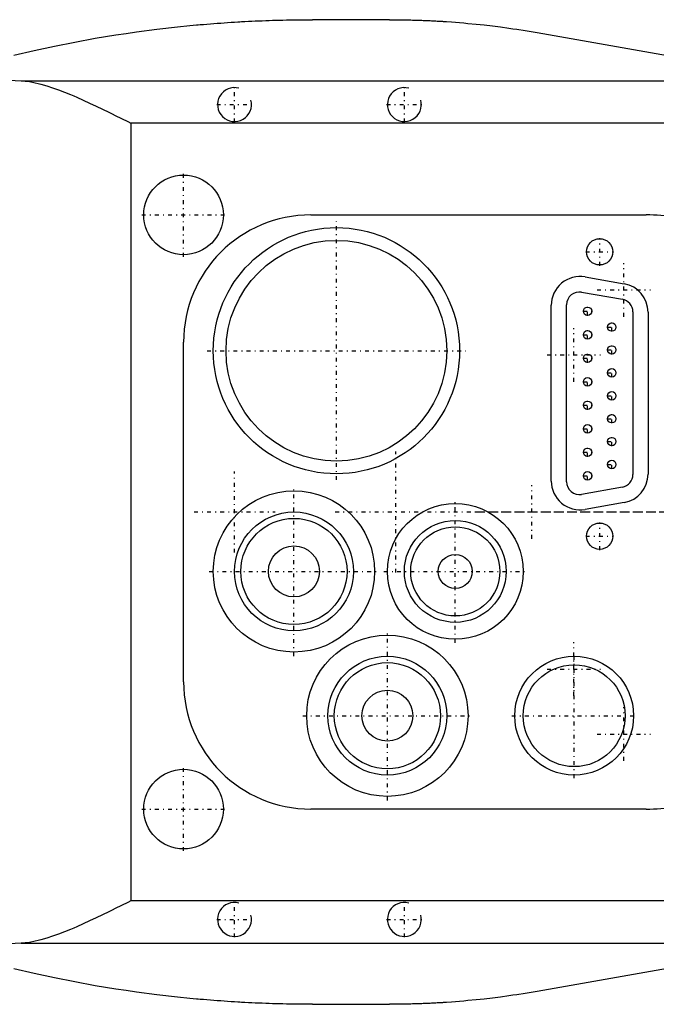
# Model space of a CAD drawing. Extents: x -342 to 171, y -70 to 70.
# Tile 2 of 5: x -267 to -192, y -58 to 58. Entities that reach past the tile are written whole.
import ezdxf

# ---------------------------------------------------------------- set-up
doc = ezdxf.new("R2010")
doc.units = 0
doc.linetypes.add('CENTER', pattern=[1.5, 0.45, -0.5, 0.05, -0.5])
for name, color, linetype in [('AM_0', 7, 'CONTINUOUS'), ('AM_10', 7, 'CONTINUOUS'), ('AM_7', 7, 'CENTER')]:
    doc.layers.add(name, color=color, linetype=linetype)

msp = doc.modelspace()

# ---------------------------------------------------------------- linework, layer by layer
at = {"layer": 'AM_0', "color": 7, "linetype": 'CONTINUOUS'}
for p, q in [((-223.73, 58), (-232.83, 58)), ((-206.35, 56.48), (-139.87, 44.73)), ((-277.09, 51.32), (-267.14, 50.81)), ((-267.14, 50.81), (-174.27, 50.81)), ((-254.22, 45.81), (-254.22, -45.81)), ((-146.02, 45.81), (-254.22, 45.81)), ((-233, 35), (-193.53, 35)), ((-200.71, 27.7), (-196.11, 26.89)), ((-201.13, 25.89), (-196.33, 25.06)), ((-202.89, 3.55), (-202.89, 24.42)), ((-204.7, 3.65), (-204.7, 24.35)), ((-195.09, 23.59), (-195.09, 4.41)), ((-193.3, 23.54), (-193.3, 4.46)), ((-248, -20), (-248, 20)), ((-196.32, 2.94), (-201.12, 2.07)), ((-196.11, 1.11), (-200.71, 0.3)), ((-193.53, -35), (-233, -35)), ((-139.87, -44.73), (-206.35, -56.48)), ((-146.02, -45.81), (-254.22, -45.81)), ((-267.14, -50.81), (-277.09, -51.32)), ((-267.14, -50.81), (-174.27, -50.81)), ((-232.83, -58), (-223.73, -58))]:
    msp.add_line(p, q, dxfattribs=at)
for points in [[(-267.97, 53.83, 0), (-265.59, 54.38, 0), (-263.2, 54.89, 0), (-260.8, 55.37, 0), (-258.39, 55.81, 0), (-255.98, 56.2, 0), (-254.77, 56.39, 0), (-253.56, 56.56, 0), (-251.13, 56.88, 0), (-248.7, 57.16, 0), (-247.28, 57.3, 0), (-246.87, 57.34, 0), (-246.47, 57.38, 0), (-246.27, 57.4, 0), (-246.06, 57.42, 0), (-245.66, 57.45, 0), (-245.25, 57.48, 0), (-244.84, 57.52, 0), (-244.44, 57.55, 0), (-244.03, 57.58, 0), (-243.83, 57.6, 0), (-243.62, 57.61, 0), (-243.22, 57.64, 0), (-242.81, 57.67, 0), (-242.4, 57.69, 0), (-242, 57.72, 0), (-241.59, 57.74, 0), (-241.39, 57.76, 0), (-241.18, 57.77, 0), (-240.78, 57.79, 0), (-240.37, 57.81, 0), (-240.17, 57.82, 0), (-239.96, 57.83, 0), (-239.55, 57.85, 0), (-239.15, 57.87, 0), (-238.94, 57.88, 0), (-238.74, 57.88, 0), (-238.33, 57.9, 0), (-237.93, 57.91, 0), (-237.52, 57.93, 0), (-237.11, 57.94, 0), (-236.7, 57.95, 0), (-236.5, 57.96, 0), (-236.3, 57.96, 0), (-235.89, 57.97, 0), (-235.48, 57.98, 0), (-235.07, 57.98, 0), (-234.66, 57.99, 0), (-234.26, 57.99, 0), (-234.05, 58, 0), (-233.85, 58, 0), (-233.44, 58, 0), (-233.03, 58, 0), (-232.83, 58, 0)], [(-223.73, 58, 0), (-223.65, 58, 0), (-223.49, 58, 0), (-223.33, 58, 0), (-223.24, 58, 0), (-223.16, 58, 0), (-223, 58, 0), (-222.84, 58, 0), (-222.68, 57.99, 0), (-222.52, 57.99, 0), (-222.36, 57.99, 0), (-222.27, 57.99, 0), (-222.19, 57.99, 0), (-222.03, 57.99, 0), (-221.87, 57.98, 0), (-221.71, 57.98, 0), (-221.55, 57.98, 0), (-221.38, 57.97, 0), (-221.3, 57.97, 0), (-221.22, 57.97, 0), (-221.06, 57.96, 0), (-220.9, 57.96, 0), (-220.82, 57.96, 0), (-220.74, 57.96, 0), (-220.58, 57.95, 0), (-220.41, 57.94, 0), (-220.33, 57.94, 0), (-220.25, 57.94, 0), (-220.09, 57.93, 0), (-219.93, 57.93, 0), (-219.77, 57.92, 0), (-219.61, 57.91, 0), (-219.44, 57.91, 0), (-219.36, 57.9, 0), (-219.28, 57.9, 0), (-219.12, 57.89, 0), (-218.96, 57.89, 0), (-218.8, 57.88, 0), (-218.64, 57.87, 0), (-218.48, 57.86, 0), (-218.39, 57.86, 0), (-218.31, 57.85, 0), (-218.15, 57.84, 0), (-217.99, 57.83, 0), (-217.83, 57.83, 0), (-217.67, 57.82, 0), (-217.51, 57.81, 0), (-217.43, 57.8, 0), (-217.35, 57.8, 0), (-217.18, 57.79, 0), (-217.02, 57.77, 0), (-216.46, 57.73, 0), (-215.49, 57.66, 0), (-215.01, 57.62, 0), (-214.52, 57.57, 0), (-213.56, 57.48, 0), (-212.59, 57.38, 0), (-211.63, 57.26, 0), (-210.67, 57.14, 0), (-209.7, 57.01, 0), (-209.22, 56.94, 0), (-208.74, 56.87, 0), (-207.78, 56.72, 0), (-206.83, 56.56, 0), (-206.35, 56.48, 0)], [(-267.14, 50.81, 0), (-267.09, 50.8, 0), (-266.98, 50.8, 0), (-266.87, 50.79, 0), (-266.82, 50.79, 0), (-266.76, 50.78, 0), (-266.65, 50.77, 0), (-266.55, 50.76, 0), (-266.16, 50.7, 0), (-265.48, 50.57, 0), (-265.13, 50.49, 0), (-264.79, 50.41, 0), (-264.1, 50.21, 0), (-263.42, 49.99, 0), (-262.74, 49.74, 0), (-262.03, 49.47, 0), (-261.31, 49.18, 0), (-260.94, 49.02, 0), (-260.57, 48.86, 0), (-259.83, 48.53, 0), (-259.07, 48.18, 0), (-258.31, 47.83, 0), (-257.55, 47.46, 0), (-256.79, 47.09, 0), (-256.41, 46.91, 0), (-256.04, 46.72, 0), (-255.3, 46.35, 0), (-254.57, 45.99, 0), (-254.22, 45.81, 0)], [(-254.22, -45.81, 0), (-254.57, -45.99, 0), (-255.3, -46.35, 0), (-256.04, -46.72, 0), (-256.41, -46.91, 0), (-256.79, -47.09, 0), (-257.55, -47.46, 0), (-258.31, -47.83, 0), (-259.07, -48.18, 0), (-259.83, -48.53, 0), (-260.57, -48.86, 0), (-260.94, -49.02, 0), (-261.31, -49.18, 0), (-262.03, -49.47, 0), (-262.74, -49.74, 0), (-263.42, -49.99, 0), (-264.1, -50.21, 0), (-264.79, -50.41, 0), (-265.13, -50.49, 0), (-265.48, -50.57, 0), (-266.16, -50.7, 0), (-266.55, -50.76, 0), (-266.65, -50.77, 0), (-266.76, -50.78, 0), (-266.82, -50.79, 0), (-266.87, -50.79, 0), (-266.98, -50.8, 0), (-267.09, -50.8, 0), (-267.14, -50.81, 0)], [(-232.83, -58, 0), (-233.03, -58, 0), (-233.44, -58, 0), (-233.85, -58, 0), (-234.05, -58, 0), (-234.26, -57.99, 0), (-234.66, -57.99, 0), (-235.07, -57.98, 0), (-235.48, -57.98, 0), (-235.89, -57.97, 0), (-236.3, -57.96, 0), (-236.5, -57.96, 0), (-236.7, -57.95, 0), (-237.11, -57.94, 0), (-237.52, -57.93, 0), (-237.93, -57.91, 0), (-238.33, -57.9, 0), (-238.74, -57.88, 0), (-238.94, -57.88, 0), (-239.15, -57.87, 0), (-239.55, -57.85, 0), (-239.96, -57.83, 0), (-240.17, -57.82, 0), (-240.37, -57.81, 0), (-240.78, -57.79, 0), (-241.18, -57.77, 0), (-241.39, -57.76, 0), (-241.59, -57.74, 0), (-242, -57.72, 0), (-242.4, -57.69, 0), (-242.81, -57.67, 0), (-243.22, -57.64, 0), (-243.62, -57.61, 0), (-243.83, -57.6, 0), (-244.03, -57.58, 0), (-244.44, -57.55, 0), (-244.84, -57.52, 0), (-245.25, -57.48, 0), (-245.66, -57.45, 0), (-246.06, -57.42, 0), (-246.27, -57.4, 0), (-246.47, -57.38, 0), (-246.87, -57.34, 0), (-247.28, -57.3, 0), (-248.7, -57.16, 0), (-251.13, -56.88, 0), (-253.56, -56.56, 0), (-254.77, -56.39, 0), (-255.98, -56.2, 0), (-258.39, -55.81, 0), (-260.8, -55.37, 0), (-263.2, -54.89, 0), (-265.59, -54.38, 0), (-267.97, -53.83, 0)], [(-206.35, -56.48, 0), (-206.83, -56.56, 0), (-207.78, -56.72, 0), (-208.74, -56.87, 0), (-209.22, -56.94, 0), (-209.7, -57.01, 0), (-210.67, -57.14, 0), (-211.63, -57.26, 0), (-212.59, -57.38, 0), (-213.56, -57.48, 0), (-214.52, -57.57, 0), (-215.01, -57.62, 0), (-215.49, -57.66, 0), (-216.46, -57.73, 0), (-217.02, -57.77, 0), (-217.18, -57.79, 0), (-217.35, -57.8, 0), (-217.43, -57.8, 0), (-217.51, -57.81, 0), (-217.67, -57.82, 0), (-217.83, -57.83, 0), (-217.99, -57.83, 0), (-218.15, -57.84, 0), (-218.31, -57.85, 0), (-218.39, -57.86, 0), (-218.48, -57.86, 0), (-218.64, -57.87, 0), (-218.8, -57.88, 0), (-218.96, -57.89, 0), (-219.12, -57.89, 0), (-219.28, -57.9, 0), (-219.36, -57.9, 0), (-219.44, -57.91, 0), (-219.61, -57.91, 0), (-219.77, -57.92, 0), (-219.93, -57.93, 0), (-220.09, -57.93, 0), (-220.25, -57.94, 0), (-220.33, -57.94, 0), (-220.41, -57.94, 0), (-220.58, -57.95, 0), (-220.74, -57.96, 0), (-220.82, -57.96, 0), (-220.9, -57.96, 0), (-221.06, -57.96, 0), (-221.22, -57.97, 0), (-221.3, -57.97, 0), (-221.38, -57.97, 0), (-221.55, -57.98, 0), (-221.71, -57.98, 0), (-221.87, -57.98, 0), (-222.03, -57.99, 0), (-222.19, -57.99, 0), (-222.27, -57.99, 0), (-222.36, -57.99, 0), (-222.52, -57.99, 0), (-222.68, -57.99, 0), (-222.84, -58, 0), (-223, -58, 0), (-223.16, -58, 0), (-223.24, -58, 0), (-223.33, -58, 0), (-223.49, -58, 0), (-223.65, -58, 0), (-223.73, -58, 0)]]:
    msp.add_polyline3d(points, dxfattribs=at)
for centre, radius in [((-248, 35), 4.69), ((-230, 19), 14.5), ((-230, 19), 13), ((-199, 30.65), 1.55), ((-200.42, 23.65), 0.5), ((-197.58, 21.79), 0.5), ((-200.42, 20.88), 0.5), ((-200.42, 18.11), 0.5), ((-197.58, 19.09), 0.5), ((-197.58, 16.39), 0.5), ((-200.42, 15.34), 0.5), ((-197.58, 13.69), 0.5), ((-200.42, 12.57), 0.5), ((-197.58, 10.99), 0.5), ((-200.42, 9.8), 0.5), ((-197.58, 8.29), 0.5), ((-200.42, 7.03), 0.5), ((-197.58, 5.59), 0.5), ((-200.42, 4.26), 0.5), ((-235, -7), 9.5), ((-235, -7), 7), ((-216, -7), 8), ((-235, -7), 6.25), ((-216, -7), 6), ((-216, -7), 5.25), ((-199, -2.85), 1.55), ((-235, -7), 3), ((-216, -7), 2), ((-224, -24), 9.5), ((-224, -24), 7), ((-202, -24), 7), ((-224, -24), 6.25), ((-202, -24), 6), ((-224, -24), 3), ((-248, -35), 4.69)]:
    msp.add_circle(centre, radius, dxfattribs=at)
for centre, radius, start, end in [((-233, 20), 15, 90, 180), ((-193.53, 15), 20, 69.989, 90), ((-201.3, 24.35), 3.4, 80.0008, 180), ((-196.7, 23.54), 3.4, 0, 80.0008), ((-201.39, 24.42), 1.5, 80.1896, 180), ((-196.59, 23.59), 1.5, 0, 80.1896), ((-201.3, 3.65), 3.4, 180, 279.9992), ((-201.39, 3.55), 1.5, 180, 280.2733), ((-196.59, 4.41), 1.5, 280.2733, 0), ((-196.7, 4.46), 3.4, 279.9992, 0), ((-233, -20), 15, 180, 270), ((-193.53, -15), 20, 270, 290.011)]:
    msp.add_arc(centre, radius, start, end, dxfattribs=at)
at = {"layer": 'AM_10', "color": 7, "linetype": 'CONTINUOUS'}
for centre in [(-242, 48), (-222, 48), (-242, -48), (-222, -48)]:
    msp.add_arc(centre, 2, 75, 15, dxfattribs=at)
at = {"layer": 'AM_7', "color": 4, "linetype": 'CENTER'}
for p, q in [((-242, 45.9), (-242, 50.1)), ((-222, 45.9), (-222, 50.1)), ((-244.1, 48), (-239.9, 48)), ((-224.1, 48), (-219.9, 48)), ((-248, 30.08), (-248, 39.92)), ((-252.92, 35), (-243.08, 35)), ((-230, 3.77), (-230, 34.23)), ((-199, 29.02), (-199, 32.28)), ((-200.63, 30.65), (-197.37, 30.65)), ((-196.16, 23.01), (-196.16, 29.31)), ((-199.31, 26.16), (-193.01, 26.16)), ((-200.94, 23.65), (-199.9, 23.65)), ((-200.42, 23.12), (-200.42, 24.18)), ((-197.58, 21.27), (-197.58, 22.32)), ((-202.04, 15.35), (-202.04, 21.65)), ((-200.42, 20.36), (-200.42, 21.41)), ((-198.1, 21.79), (-197.06, 21.79)), ((-200.94, 20.88), (-199.9, 20.88)), ((-245.22, 19), (-214.78, 19)), ((-200.42, 17.59), (-200.42, 18.64)), ((-198.1, 19.09), (-197.06, 19.09)), ((-197.58, 18.57), (-197.58, 19.61)), ((-205.19, 18.5), (-198.89, 18.5)), ((-200.94, 18.11), (-199.9, 18.11)), ((-198.1, 16.39), (-197.06, 16.39)), ((-197.58, 15.87), (-197.58, 16.91)), ((-200.94, 15.34), (-199.9, 15.34)), ((-200.42, 14.81), (-200.42, 15.87)), ((-197.58, 13.16), (-197.58, 14.21)), ((-200.42, 12.04), (-200.42, 13.1)), ((-198.1, 13.69), (-197.06, 13.69)), ((-200.94, 12.57), (-199.9, 12.57)), ((-198.1, 10.99), (-197.06, 10.99)), ((-197.58, 10.46), (-197.58, 11.52)), ((-200.94, 9.8), (-199.9, 9.8)), ((-200.42, 9.28), (-200.42, 10.32)), ((-198.1, 8.29), (-197.06, 8.29)), ((-197.58, 7.77), (-197.58, 8.82)), ((-223, -7.14), (-223, 7.14)), ((-200.94, 7.03), (-199.9, 7.03)), ((-200.42, 6.51), (-200.42, 7.56)), ((-197.58, 5.07), (-197.58, 6.12)), ((-242, -4.77), (-242, 4.77)), ((-200.42, 3.74), (-200.42, 4.79)), ((-198.1, 5.59), (-197.06, 5.59)), ((-200.94, 4.26), (-199.9, 4.26)), ((-235, -16.98), (-235, 2.98)), ((-207, -3.15), (-207, 3.15)), ((-216, -15.4), (-216, 1.4)), ((-230.14, 0), (-123.8, 0)), ((-213.57, 0), (-126.42, 0)), ((-246.77, 0), (-237.23, 0)), ((-199, -4.48), (-199, -1.22)), ((-200.63, -2.85), (-197.37, -2.85)), ((-244.97, -7), (-225.03, -7)), ((-224.4, -7), (-207.6, -7)), ((-224, -33.98), (-224, -14.03)), ((-202.04, -21.65), (-202.04, -15.35)), ((-202, -31.35), (-202, -16.65)), ((-205.19, -18.5), (-198.89, -18.5)), ((-196.16, -29.31), (-196.16, -23.01)), ((-233.97, -24), (-214.03, -24)), ((-209.35, -24), (-194.65, -24)), ((-199.31, -26.16), (-193.01, -26.16)), ((-248, -39.92), (-248, -30.08)), ((-252.92, -35), (-243.08, -35)), ((-242, -50.1), (-242, -45.9)), ((-222, -50.1), (-222, -45.9)), ((-244.1, -48), (-239.9, -48)), ((-224.1, -48), (-219.9, -48))]:
    msp.add_line(p, q, dxfattribs=at)

doc.saveas('drawing.dxf')
